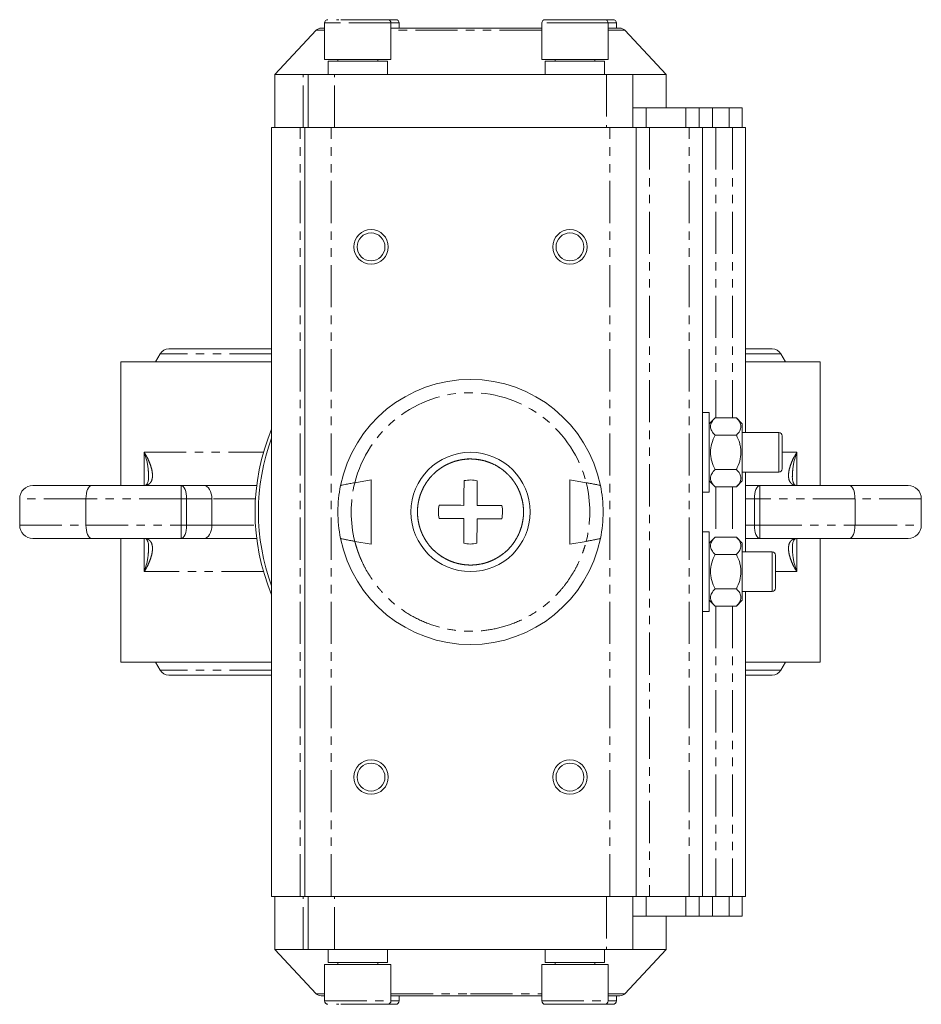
# Model space of a CAD drawing. Header units: millimetres. Extents: x 90 to 460, y -138 to 411.
# Tile 1 of 27: x 90 to 226, y -138 to 10. Entities that reach past the tile are written whole.
import ezdxf

# ---------------------------------------------------------------- set-up
doc = ezdxf.new("R2010")
doc.units = ezdxf.units.MM
doc.linetypes.add('PHANTOM', pattern=[12.7, 6.35, -1.27, 1.27, -1.27, 1.27, -1.27])

msp = doc.modelspace()

# ---------------------------------------------------------------- linework, layer by layer
at = {"color": 7, "linetype": 'Continuous', "lineweight": 15}
for p, q in [((136.09, 9.76), (136.09, 4.26)), ((146.09, 4.26), (146.09, 9.76)), ((147.34, 8.98), (147.34, 9.76)), ((168.84, 9.76), (168.84, 4.26)), ((178.84, 4.26), (178.84, 9.76)), ((180.09, 8.98), (180.09, 9.76)), ((134.82, 8.66), (128.59, 1.98)), ((187.59, 1.98), (181.36, 8.66)), ((136.09, 4.26), (138.23, 4.26)), ((136.61, 3.98), (136.61, 1.98)), ((136.61, 3.98), (145.57, 3.98)), ((138.09, 4.26), (138.09, 3.98)), ((138.23, 4.26), (146.09, 4.26)), ((144.09, 3.98), (144.09, 4.26)), ((145.57, 1.98), (145.57, 3.98)), ((168.84, 4.26), (175.96, 4.26)), ((169.36, 3.98), (169.36, 1.98)), ((169.36, 3.98), (178.32, 3.98)), ((170.84, 4.26), (170.84, 3.98)), ((175.96, 4.26), (178.84, 4.26)), ((176.84, 3.98), (176.84, 4.26)), ((178.32, 1.98), (178.32, 3.98)), ((128.59, 1.98), (128.59, -6.02)), ((132.87, 1.98), (128.59, 1.98)), ((132.87, 1.98), (133.59, 1.98)), ((137.59, 1.98), (133.59, 1.98)), ((133.59, 1.98), (133.59, -6.02)), ((137.59, 1.98), (178.59, 1.98)), ((182.59, 1.98), (178.59, 1.98)), ((182.59, -6.02), (182.59, 1.98)), ((182.59, 1.98), (187.59, 1.98)), ((187.59, -3.02), (187.59, 1.98)), ((182.59, -3.02), (184.59, -3.02)), ((184.59, -3.02), (190.59, -3.02)), ((192.59, -3.02), (190.59, -3.02)), ((192.59, -6.02), (192.59, -3.02)), ((192.59, -3.02), (194.59, -3.02)), ((194.59, -3.02), (197.09, -3.02)), ((199.09, -3.02), (197.09, -3.02)), ((199.09, -6.02), (199.09, -3.02)), ((128.09, -6.02), (128.09, -122.02)), ((132.38, -6.02), (128.09, -6.02)), ((133.09, -6.02), (132.38, -6.02)), ((133.09, -122.02), (133.09, -6.02)), ((137.09, -6.02), (133.09, -6.02)), ((179.09, -6.02), (137.09, -6.02)), ((183.09, -6.02), (179.09, -6.02)), ((183.09, -122.02), (183.09, -6.02)), ((185.09, -6.02), (183.09, -6.02)), ((191.09, -6.02), (185.09, -6.02)), ((193.09, -6.02), (191.09, -6.02)), ((193.09, -122.02), (193.09, -6.02)), ((195.09, -6.02), (193.09, -6.02)), ((197.59, -6.02), (195.09, -6.02)), ((199.59, -6.02), (197.59, -6.02)), ((199.59, -52.02), (199.59, -6.02)), ((128.09, -39.42), (112.59, -39.42)), ((203.59, -39.42), (199.59, -39.42)), ((105.34, -41.37), (105.34, -60.02)), ((128.09, -41.37), (105.34, -41.37)), ((111.29, -40.17), (110.6, -41.37)), ((210.84, -41.37), (199.59, -41.37)), ((205.59, -41.37), (204.89, -40.17)), ((210.84, -60.02), (210.84, -41.37)), ((194.09, -49.02), (193.09, -49.02)), ((194.09, -49.02), (194.09, -61.02)), ((194.99, -49.83), (194.09, -50.72)), ((194.99, -49.83), (198.19, -49.83)), ((199.09, -50.72), (198.19, -49.83)), ((199.09, -50.72), (199.09, -59.32)), ((194.99, -52.43), (198.19, -52.43)), ((204.59, -52.02), (199.09, -52.02)), ((194.99, -57.62), (198.19, -57.62)), ((143.09, -59.17), (140.64, -59.6)), ((143.09, -59.17), (143.09, -68.88)), ((173.09, -59.17), (173.09, -68.88)), ((173.09, -59.17), (175.54, -59.6)), ((194.09, -59.32), (194.99, -60.22)), ((198.19, -60.22), (199.09, -59.32)), ((199.09, -58.02), (204.59, -58.02)), ((199.59, -70.02), (199.59, -58.02)), ((92.09, -60.02), (100.92, -60.02)), ((100.92, -60.02), (114.47, -60.02)), ((114.47, -60.02), (117.88, -60.02)), ((117.88, -60.02), (125.84, -60.02)), ((198.19, -60.22), (194.99, -60.22)), ((199.59, -60.02), (201.71, -60.02)), ((201.71, -60.02), (215.26, -60.02)), ((215.26, -60.02), (224.09, -60.02)), ((90.09, -66.02), (90.09, -62.02)), ((100.09, -66.02), (100.09, -62.02)), ((193.09, -61.02), (194.09, -61.02)), ((216.09, -66.02), (216.09, -62.02)), ((226.09, -66.02), (226.09, -62.02)), ((100.92, -68.02), (92.09, -68.02)), ((114.47, -68.02), (100.92, -68.02)), ((105.34, -68.02), (105.34, -86.67)), ((117.88, -68.02), (114.47, -68.02)), ((125.84, -68.02), (117.88, -68.02)), ((194.09, -67.02), (193.09, -67.02)), ((194.09, -67.02), (194.09, -79.02)), ((194.99, -67.83), (194.09, -68.72)), ((194.99, -67.83), (198.19, -67.83)), ((199.09, -68.72), (198.19, -67.83)), ((201.71, -68.02), (199.59, -68.02)), ((215.26, -68.02), (201.71, -68.02)), ((210.84, -86.67), (210.84, -68.02)), ((224.09, -68.02), (215.26, -68.02)), ((140.64, -68.45), (143.09, -68.88)), ((175.54, -68.45), (173.09, -68.88)), ((199.09, -68.72), (199.09, -77.32)), ((194.99, -70.43), (198.19, -70.43)), ((203.59, -70.02), (199.09, -70.02)), ((194.99, -75.62), (198.19, -75.62)), ((199.09, -76.02), (203.59, -76.02)), ((199.59, -122.02), (199.59, -76.02)), ((194.09, -77.32), (194.99, -78.22)), ((198.19, -78.22), (194.99, -78.22)), ((198.19, -78.22), (199.09, -77.32)), ((193.09, -79.02), (194.09, -79.02)), ((128.09, -86.67), (105.34, -86.67)), ((110.6, -86.67), (111.29, -87.88)), ((210.84, -86.67), (199.59, -86.67)), ((204.89, -87.88), (205.59, -86.67)), ((112.59, -88.63), (128.09, -88.63)), ((199.59, -88.63), (203.59, -88.63)), ((132.38, -122.02), (128.09, -122.02)), ((128.59, -122.02), (128.59, -130.02)), ((133.09, -122.02), (132.38, -122.02)), ((137.09, -122.02), (133.09, -122.02)), ((133.59, -130.02), (133.59, -122.02)), ((179.09, -122.02), (137.09, -122.02)), ((183.09, -122.02), (179.09, -122.02)), ((182.59, -130.02), (182.59, -122.02)), ((185.09, -122.02), (183.09, -122.02)), ((191.09, -122.02), (185.09, -122.02)), ((193.09, -122.02), (191.09, -122.02)), ((192.59, -125.02), (192.59, -122.02)), ((195.09, -122.02), (193.09, -122.02)), ((197.59, -122.02), (195.09, -122.02)), ((199.59, -122.02), (197.59, -122.02)), ((199.09, -125.02), (199.09, -122.02)), ((184.59, -125.02), (182.59, -125.02)), ((184.59, -125.02), (190.59, -125.02)), ((187.59, -130.02), (187.59, -125.02)), ((190.59, -125.02), (192.59, -125.02)), ((194.59, -125.02), (192.59, -125.02)), ((194.59, -125.02), (197.09, -125.02)), ((197.09, -125.02), (199.09, -125.02)), ((128.59, -130.02), (134.82, -136.71)), ((128.59, -130.02), (132.87, -130.02)), ((133.59, -130.02), (132.87, -130.02)), ((133.59, -130.02), (137.59, -130.02)), ((136.61, -130.02), (136.61, -132.02)), ((137.59, -130.02), (178.59, -130.02)), ((145.57, -132.02), (145.57, -130.02)), ((169.36, -130.02), (169.36, -132.02)), ((178.32, -132.02), (178.32, -130.02)), ((178.59, -130.02), (182.59, -130.02)), ((181.36, -136.71), (187.59, -130.02)), ((187.59, -130.02), (182.59, -130.02)), ((136.61, -132.02), (145.57, -132.02)), ((138.09, -132.02), (138.09, -132.3)), ((144.09, -132.3), (144.09, -132.02)), ((169.36, -132.02), (178.32, -132.02)), ((170.84, -132.02), (170.84, -132.3)), ((176.84, -132.3), (176.84, -132.02)), ((136.09, -132.3), (136.09, -137.8)), ((146.09, -132.3), (136.09, -132.3)), ((146.09, -137.8), (146.09, -132.3)), ((168.84, -132.3), (168.84, -137.8)), ((178.84, -132.3), (168.84, -132.3)), ((178.84, -137.8), (178.84, -132.3)), ((147.34, -137.8), (147.34, -137.02)), ((180.09, -137.8), (180.09, -137.02))]:
    msp.add_line(p, q, dxfattribs=at)
at = {"color": 8, "linetype": 'PHANTOM', "lineweight": 0}
for p, q in [((138.23, 9.76), (136.09, 9.76)), ((146.09, 9.76), (138.23, 9.76)), ((147.34, 9.76), (146.09, 9.76)), ((175.96, 9.76), (168.84, 9.76)), ((178.84, 9.76), (175.96, 9.76)), ((180.09, 9.76), (178.84, 9.76)), ((136.09, 8.66), (134.82, 8.66)), ((168.84, 8.66), (146.09, 8.66)), ((181.36, 8.66), (178.84, 8.66)), ((132.87, -6.02), (132.87, 1.98)), ((137.59, -6.02), (137.59, 1.98)), ((178.59, 1.98), (178.59, -6.02)), ((184.59, -3.02), (184.59, -6.02)), ((190.59, -3.02), (190.59, -6.02)), ((194.59, -3.02), (194.59, -6.02)), ((197.09, -3.02), (197.09, -6.02)), ((132.38, -122.02), (132.38, -6.02)), ((137.09, -122.02), (137.09, -6.02)), ((179.09, -122.02), (179.09, -6.02)), ((185.09, -6.02), (185.09, -122.02)), ((191.09, -122.02), (191.09, -6.02)), ((195.09, -6.02), (195.09, -49.83)), ((197.59, -6.02), (197.59, -49.83)), ((128.09, -40.17), (111.29, -40.17)), ((204.89, -40.17), (199.59, -40.17)), ((204.59, -55), (204.59, -52.02)), ((108.87, -55.02), (126.86, -55.02)), ((108.87, -60.01), (108.87, -55.02)), ((204.59, -58.02), (204.59, -55)), ((205.21, -55.02), (207.31, -55.02)), ((207.31, -60.02), (207.31, -55.02)), ((114.47, -62.02), (114.47, -60.02)), ((195.09, -60.22), (195.09, -67.83)), ((197.59, -60.22), (197.59, -67.83)), ((201.71, -60.02), (201.71, -62.02)), ((100.09, -62.02), (90.09, -62.02)), ((114.47, -62.02), (100.09, -62.02)), ((114.47, -62.02), (115.27, -62.02)), ((114.47, -66.02), (114.47, -62.02)), ((115.27, -62.02), (115.27, -66.02)), ((119.08, -62.02), (115.27, -62.02)), ((119.08, -66.02), (119.08, -62.02)), ((125.65, -62.02), (119.08, -62.02)), ((200.91, -62.02), (199.59, -62.02)), ((201.71, -62.02), (200.91, -62.02)), ((200.91, -66.02), (200.91, -62.02)), ((201.71, -62.02), (201.71, -66.02)), ((216.09, -62.02), (201.71, -62.02)), ((226.09, -62.02), (216.09, -62.02)), ((90.09, -66.02), (100.09, -66.02)), ((100.09, -66.02), (114.47, -66.02)), ((114.47, -66.02), (115.27, -66.02)), ((114.47, -68.02), (114.47, -66.02)), ((115.27, -66.02), (119.08, -66.02)), ((119.08, -66.02), (125.65, -66.02)), ((199.59, -66.02), (200.91, -66.02)), ((201.71, -66.02), (200.91, -66.02)), ((201.71, -66.02), (216.09, -66.02)), ((201.71, -66.02), (201.71, -68.02)), ((216.09, -66.02), (226.09, -66.02)), ((108.87, -73.02), (108.87, -68.03)), ((207.31, -73.02), (207.31, -68.03)), ((203.59, -70.03), (203.59, -70.02)), ((203.59, -76.02), (203.59, -70.03)), ((126.86, -73.02), (108.87, -73.02)), ((207.31, -73.02), (204.09, -73.02)), ((195.09, -78.22), (195.09, -122.02)), ((197.59, -78.22), (197.59, -122.02)), ((128.09, -87.88), (111.29, -87.88)), ((204.89, -87.88), (199.59, -87.88)), ((132.87, -130.02), (132.87, -122.02)), ((137.59, -130.02), (137.59, -122.02)), ((178.59, -122.02), (178.59, -130.02)), ((184.59, -122.02), (184.59, -125.02)), ((190.59, -125.02), (190.59, -122.02)), ((194.59, -122.02), (194.59, -125.02)), ((197.09, -125.02), (197.09, -122.02)), ((134.82, -136.71), (136.09, -136.71)), ((136.09, -137.8), (146.09, -137.8)), ((146.09, -136.71), (158.09, -136.71)), ((146.09, -137.8), (147.34, -137.8)), ((158.09, -136.71), (168.84, -136.71)), ((168.84, -137.8), (178.84, -137.8)), ((178.84, -136.71), (181.36, -136.71)), ((178.84, -137.8), (180.09, -137.8))]:
    msp.add_line(p, q, dxfattribs=at)
at = {"color": 8, "linetype": 'PHANTOM', "lineweight": 0, "flags": 128}
for points in [[(114.47, -60.02), (114.62, -60.06), (114.77, -60.18), (114.91, -60.36), (115.03, -60.61), (115.13, -60.91), (115.21, -61.26), (115.25, -61.63), (115.27, -62.02)], [(117.88, -60.02), (118.12, -60.06), (118.34, -60.18), (118.55, -60.36), (118.73, -60.61), (118.88, -60.91), (118.99, -61.26), (119.06, -61.63), (119.08, -62.02)], [(201.71, -60.02), (201.56, -60.06), (201.41, -60.18), (201.27, -60.36), (201.15, -60.61), (201.05, -60.91), (200.97, -61.26), (200.93, -61.63), (200.91, -62.02)], [(114.47, -68.02), (114.62, -67.99), (114.77, -67.87), (114.91, -67.69), (115.03, -67.44), (115.13, -67.13), (115.21, -66.79), (115.25, -66.41), (115.27, -66.02)], [(117.88, -68.02), (118.12, -67.99), (118.34, -67.87), (118.55, -67.69), (118.73, -67.44), (118.88, -67.13), (118.99, -66.79), (119.06, -66.41), (119.08, -66.02)], [(201.71, -68.02), (201.56, -67.99), (201.41, -67.87), (201.27, -67.69), (201.15, -67.44), (201.05, -67.13), (200.97, -66.79), (200.93, -66.41), (200.91, -66.02)]]:
    msp.add_lwpolyline(points, dxfattribs=at)
at = {"color": 7, "linetype": 'Continuous', "lineweight": 15, "flags": 128}
for points in [[(153.37, -63), (153.82, -63), (154.27, -63), (154.73, -63), (155.2, -63.01), (155.67, -63.01), (156.14, -63.01), (156.62, -63.01), (157.1, -63.02)], [(159.1, -63.03), (159.58, -63.03), (160.05, -63.03), (160.53, -63.04), (161, -63.04), (161.46, -63.04), (161.92, -63.05), (162.38, -63.05), (162.82, -63.05)], [(157.08, -65.02), (156.61, -65.01), (156.13, -65.01), (155.66, -65.01), (155.19, -65.01), (154.72, -65), (154.26, -65), (153.81, -65), (153.36, -65)], [(162.81, -65.05), (162.36, -65.05), (161.91, -65.05), (161.45, -65.04), (160.98, -65.04), (160.51, -65.04), (160.04, -65.03), (159.56, -65.03), (159.08, -65.03)]]:
    msp.add_lwpolyline(points, dxfattribs=at)
at = {"color": 7, "linetype": 'Continuous', "lineweight": 15}
for centre, radius in [((143.09, -24.02), 2.6), ((143.09, -24.02), 2.1), ((173.09, -24.02), 2.6), ((173.09, -24.02), 2.1), ((158.09, -64.02), 9), ((143.09, -104.02), 2.6), ((143.09, -104.02), 2.1), ((173.09, -104.02), 2.6), ((173.09, -104.02), 2.1)]:
    msp.add_circle(centre, radius, dxfattribs=at)
for centre, radius, start, end in [((135.55, 7.98), 1, 90, 137), ((136.59, 9.76), 0.5, 90, 180), ((145.59, 9.76), 0.5, 0, 90), ((146.84, 9.76), 0.5, 0, 90), ((169.34, 9.76), 0.5, 90, 180), ((178.34, 9.76), 0.5, 0, 90), ((179.59, 9.76), 0.5, 0, 90), ((180.63, 7.98), 1, 43, 90), ((112.59, -40.92), 1.5, 90, 150), ((203.59, -40.92), 1.5, 30, 90), ((158.09, -64.02), 20, 11.5632, 168.4368), ((158.09, -64.02), 32.5, 157.3801, 202.6199), ((158.09, -64.02), 32, 159.6359, 200.3641), ((204.59, -52.52), 0.5, 0, 90), ((204.59, -57.52), 0.5, 270, 360), ((92.09, -62.02), 2, 90, 180), ((158.09, -64.02), 20, 168.4368, 191.5632), ((158.09, -64.02), 20, 348.4368, 11.5632), ((224.09, -62.02), 2, 0, 90), ((92.09, -66.02), 2, 180, 270), ((224.09, -66.02), 2, 270, 0), ((158.09, -64.02), 20, 191.5632, 348.4368), ((203.59, -70.52), 0.5, 0, 90), ((203.59, -75.52), 0.5, 270, 0), ((112.59, -87.13), 1.5, 210, 270), ((203.59, -87.13), 1.5, 270, 330), ((135.55, -136.02), 1, 223, 270), ((136.59, -137.8), 0.5, 180, 270), ((145.59, -137.8), 0.5, 270, 0), ((146.84, -137.8), 0.5, 270, 0), ((169.34, -137.8), 0.5, 180, 270), ((178.34, -137.8), 0.5, 270, 0), ((179.59, -137.8), 0.5, 270, 0), ((180.63, -136.02), 1, 270, 317)]:
    msp.add_arc(centre, radius, start, end, dxfattribs=at)
for centre, start_param, end_param in [((100.92, -62.02), 0, 1.570796), ((215.26, -62.02), 4.712389, 6.283185), ((100.92, -66.02), 1.570796, 3.141593), ((215.26, -66.02), 3.141593, 4.712389)]:
    msp.add_ellipse(centre, major_axis=(0, 2), ratio=0.414214, start_param=start_param, end_param=end_param, dxfattribs=at)
for points, knots in [([(136.09, 8.98), (135.95, 8.98), (135.62, 8.98), (135.58, 8.98), (135.55, 8.98)], [0, 0, 0, 0, 0.4231799, 1, 1, 1, 1]), ([(138.24, 10.26), (138.05, 10.26), (137.82, 10.26), (137.86, 10.26), (137.86, 10.26)], [0, 0, 0, 0, 0.854842, 1, 1, 1, 1]), ([(145.58, 10.26), (145.58, 10.26), (145.61, 10.26), (145.44, 10.26), (144.88, 10.26), (143.82, 10.26), (142.77, 10.26), (141.88, 10.26), (140.96, 10.26), (139.78, 10.26), (139.01, 10.26), (138.51, 10.26)], [0, 0, 0, 0, 0.014206, 0.107072, 0.279581, 0.45209, 0.544955, 0.63979, 0.734626, 0.827491, 1, 1, 1, 1]), ([(146.82, 10.26), (146.82, 10.26), (146.82, 10.26), (146.59, 10.26), (146.27, 10.26), (145.97, 10.26), (145.86, 10.26)], [0, 0, 0, 0, 0.212694, 0.522006, 0.831322, 1, 1, 1, 1]), ([(158.09, 8.98), (157.17, 8.98), (155.31, 8.98), (152.52, 8.98), (149.98, 8.98), (147.82, 8.98), (146.63, 8.98), (146.09, 8.98)], [0, 0, 0, 0, 0.217025, 0.440743, 0.67079, 0.8506, 1, 1, 1, 1]), ([(168.84, 8.98), (168.71, 8.98), (167.93, 8.98), (166.2, 8.98), (163.66, 8.98), (160.87, 8.98), (159.01, 8.98), (158.09, 8.98)], [0, 0, 0, 0, 0.039376, 0.242481, 0.50223, 0.754894, 1, 1, 1, 1]), ([(175.74, 10.26), (175.21, 10.26), (174.38, 10.26), (173.19, 10.26), (172.29, 10.26), (171.46, 10.26), (170.52, 10.26), (169.68, 10.26), (169.32, 10.26), (169.35, 10.26), (169.36, 10.26)], [0, 0, 0, 0, 0.187391, 0.288268, 0.391284, 0.494301, 0.595177, 0.782568, 0.96996, 1, 1, 1, 1]), ([(178.32, 10.26), (178.32, 10.26), (178.32, 10.26), (178.1, 10.26), (177.69, 10.26), (176.98, 10.26), (176.23, 10.26), (175.74, 10.26)], [0, 0, 0, 0, 0.125346, 0.307631, 0.489918, 0.668415, 1, 1, 1, 1]), ([(179.58, 10.26), (179.58, 10.26), (179.61, 10.26), (179.43, 10.26), (179.13, 10.26), (178.66, 10.26), (178.59, 10.26)], [0, 0, 0, 0, 0.046364, 0.349402, 0.912344, 1, 1, 1, 1]), ([(180.63, 8.98), (180.6, 8.98), (180.53, 8.98), (179.97, 8.98), (179.39, 8.98), (178.91, 8.98), (178.84, 8.98)], [0, 0, 0, 0, 0.305564, 0.620632, 0.944571, 1, 1, 1, 1]), ([(194.99, -52.43), (194.78, -52.22), (194.61, -52.01), (194.43, -51.69), (194.38, -51.58), (194.31, -51.36), (194.29, -51.24), (194.29, -50.9), (194.36, -50.68), (194.61, -50.24), (194.78, -50.03), (194.99, -49.83)], [0, 0, 0, 0, 0.25, 0.25, 0.375, 0.375, 0.5, 0.5, 0.75, 0.75, 1, 1, 1, 1]), ([(198.19, -49.83), (198.4, -50.03), (198.57, -50.24), (198.76, -50.56), (198.8, -50.67), (198.87, -50.89), (198.89, -51.01), (198.89, -51.35), (198.82, -51.57), (198.57, -52.01), (198.4, -52.22), (198.19, -52.43)], [0, 0, 0, 0, 0.25, 0.25, 0.375, 0.375, 0.5, 0.5, 0.75, 0.75, 1, 1, 1, 1]), ([(194.99, -57.62), (194.78, -57.22), (194.61, -56.8), (194.43, -56.16), (194.38, -55.94), (194.31, -55.49), (194.29, -55.26), (194.29, -54.58), (194.36, -54.13), (194.61, -53.25), (194.78, -52.83), (194.99, -52.43)], [0, 0, 0, 0, 0.25, 0.25, 0.375, 0.375, 0.5, 0.5, 0.75, 0.75, 1, 1, 1, 1]), ([(198.19, -52.43), (198.4, -52.83), (198.57, -53.25), (198.76, -53.89), (198.8, -54.11), (198.87, -54.56), (198.89, -54.79), (198.89, -55.47), (198.82, -55.91), (198.57, -56.79), (198.4, -57.21), (198.19, -57.62)], [0, 0, 0, 0, 0.25, 0.25, 0.375, 0.375, 0.5, 0.5, 0.75, 0.75, 1, 1, 1, 1]), ([(205.09, -55), (205.09, -54.69), (205.09, -54.2), (205.09, -53.62), (205.09, -53.23), (205.09, -52.91), (205.09, -52.61), (205.09, -52.56), (205.09, -52.53)], [0, 0, 0, 0, 0.2406727, 0.3716903, 0.5025702, 0.6335858, 0.7644665, 1, 1, 1, 1]), ([(157.61, -56.02), (158.67, -56.03), (159.18, -56.08), (159.95, -56.24), (160.2, -56.3), (160.71, -56.46), (160.95, -56.55), (161.68, -56.85), (162.14, -57.1), (163, -57.69), (163.41, -58.03), (164.15, -58.77), (164.48, -59.18), (164.91, -59.83), (165.05, -60.06), (165.29, -60.52), (165.51, -61), (165.68, -61.49), (165.83, -61.99), (165.9, -62.25), (166.05, -63.02), (166.09, -63.54), (166.09, -64.33), (166.08, -64.59), (166.02, -65.11), (165.98, -65.37), (165.82, -66.14), (165.67, -66.64), (165.37, -67.36), (165.25, -67.6), (165, -68.06), (164.86, -68.29), (164.43, -68.94), (164.09, -69.34), (163.34, -70.08), (162.94, -70.41), (162.28, -70.84), (162.06, -70.97), (161.6, -71.22), (161.36, -71.33), (160.63, -71.63), (160.13, -71.78), (159.1, -71.98), (158.57, -72.03), (157.52, -72.02), (157, -71.97), (156.23, -71.81), (155.98, -71.74), (155.48, -71.59), (155.23, -71.5), (154.5, -71.19), (154.04, -70.94), (153.18, -70.36), (152.77, -70.02), (152.03, -69.28), (151.71, -68.87), (151.27, -68.21), (151.14, -67.99), (150.89, -67.52), (150.67, -67.05), (150.5, -66.56), (150.35, -66.06), (150.29, -65.8), (150.14, -65.02), (150.09, -64.5), (150.09, -63.72), (150.11, -63.46), (150.16, -62.94), (150.2, -62.68), (150.36, -61.91), (150.51, -61.41), (150.82, -60.68), (150.93, -60.45), (151.18, -59.98), (151.32, -59.76), (151.75, -59.11), (152.09, -58.71), (152.84, -57.97), (153.24, -57.64), (153.9, -57.21), (154.12, -57.07), (154.58, -56.83), (154.83, -56.72), (155.55, -56.42), (156.05, -56.27), (157.08, -56.07), (157.61, -56.02), (158.67, -56.03)], [-0.03125, -0.03125, 0, 0, 0.03125, 0.03125, 0.046875, 0.046875, 0.0625, 0.0625, 0.09375, 0.09375, 0.125, 0.125, 0.15625, 0.15625, 0.171875, 0.171875, 0.1875, 0.203125, 0.203125, 0.21875, 0.21875, 0.25, 0.25, 0.265625, 0.265625, 0.28125, 0.28125, 0.3125, 0.3125, 0.328125, 0.328125, 0.34375, 0.34375, 0.375, 0.375, 0.40625, 0.40625, 0.421875, 0.421875, 0.4375, 0.4375, 0.46875, 0.46875, 0.5, 0.5, 0.53125, 0.53125, 0.546875, 0.546875, 0.5625, 0.5625, 0.59375, 0.59375, 0.625, 0.625, 0.65625, 0.65625, 0.671875, 0.671875, 0.6875, 0.703125, 0.703125, 0.71875, 0.71875, 0.75, 0.75, 0.765625, 0.765625, 0.78125, 0.78125, 0.8125, 0.8125, 0.828125, 0.828125, 0.84375, 0.84375, 0.875, 0.875, 0.90625, 0.90625, 0.921875, 0.921875, 0.9375, 0.9375, 0.96875, 0.96875, 1, 1, 1.03125, 1.03125]), ([(205.09, -55), (205.09, -55.06), (205.09, -55.16), (205.09, -55.32), (205.09, -55.47), (205.09, -55.63), (205.09, -55.78), (205.09, -56.04), (205.09, -56.39), (205.09, -56.79), (205.09, -57.12), (205.09, -57.33), (205.09, -57.45), (205.09, -57.51), (205.09, -57.52), (205.09, -57.52)], [0, 0, 0, 0, 0.040318, 0.08031, 0.120134, 0.15995, 0.199919, 0.240198, 0.370059, 0.500057, 0.629918, 0.759916, 0.840098, 0.919699, 1, 1, 1, 1]), ([(194.99, -60.22), (194.78, -60.02), (194.61, -59.81), (194.43, -59.49), (194.38, -59.38), (194.31, -59.15), (194.29, -59.04), (194.29, -58.7), (194.36, -58.48), (194.61, -58.04), (194.78, -57.83), (194.99, -57.62)], [0, 0, 0, 0, 0.25, 0.25, 0.375, 0.375, 0.5, 0.5, 0.75, 0.75, 1, 1, 1, 1]), ([(198.19, -57.62), (198.4, -57.82), (198.57, -58.03), (198.76, -58.35), (198.8, -58.46), (198.87, -58.69), (198.89, -58.8), (198.89, -59.14), (198.82, -59.37), (198.57, -59.81), (198.4, -60.02), (198.19, -60.22)], [0, 0, 0, 0, 0.25, 0.25, 0.375, 0.375, 0.5, 0.5, 0.75, 0.75, 1, 1, 1, 1]), ([(109.54, -58.61), (109.53, -58.81), (109.52, -59.23), (109.38, -59.67), (109.22, -59.92), (109.15, -59.96), (109.04, -60.02), (108.88, -60.02), (108.82, -60.02)], [0, 0, 0, 0, 0.177156, 0.369598, 0.568584, 0.779493, 0.929586, 1, 1, 1, 1]), ([(207.35, -60.01), (207.31, -60.02), (207.16, -60.03), (207.06, -59.97), (206.99, -59.94), (206.85, -59.77), (206.7, -59.36), (206.62, -58.95), (206.64, -58.64), (206.65, -58.6)], [0, 0, 0, 0, 0.041553, 0.177603, 0.366052, 0.563514, 0.758423, 0.967605, 1, 1, 1, 1]), ([(140.64, -59.6), (140.38, -59.65), (139.86, -59.74), (139.18, -59.87), (138.71, -59.96), (138.52, -60), (138.5, -60.01), (138.5, -60.01)], [0, 0, 0, 0, 0.240338, 0.481115, 0.708925, 0.918536, 1, 1, 1, 1]), ([(140.64, -59.6), (140.38, -59.65), (139.86, -59.74), (139.18, -59.87), (138.71, -59.96), (138.52, -60), (138.5, -60.01), (138.5, -60.01)], [0, 0, 0, 0, 0.240338, 0.481115, 0.708925, 0.918536, 1, 1, 1, 1]), ([(177.68, -60.01), (177.66, -60.01), (177.62, -59.99), (177.29, -59.92), (176.8, -59.83), (176.19, -59.72), (175.75, -59.64), (175.54, -59.6)], [0, 0, 0, 0, 0.1951986, 0.3901798, 0.5912582, 0.8062934, 1, 1, 1, 1]), ([(175.54, -59.6), (175.8, -59.65), (176.32, -59.74), (177, -59.87), (177.47, -59.96), (177.67, -60), (177.68, -60.01), (177.68, -60.01)], [0, 0, 0, 0, 0.240338, 0.481115, 0.708925, 0.918536, 1, 1, 1, 1]), ([(153.36, -65), (153.29, -64.66), (153.26, -64.33), (153.26, -63.66), (153.3, -63.33), (153.37, -63)], [0, 0, 0, 0, 0.5, 0.5, 1, 1, 1, 1]), ([(162.82, -63.05), (162.89, -63.38), (162.92, -63.71), (162.92, -64.38), (162.88, -64.72), (162.81, -65.05)], [0, 0, 0, 0, 0.5, 0.5, 1, 1, 1, 1]), ([(108.84, -68.03), (108.87, -68.03), (109.02, -68.02), (109.12, -68.08), (109.19, -68.11), (109.33, -68.27), (109.48, -68.68), (109.56, -69.1), (109.54, -69.4), (109.54, -69.44)], [0, 0, 0, 0, 0.041553, 0.177603, 0.366052, 0.563514, 0.758423, 0.967605, 1, 1, 1, 1]), ([(138.5, -68.03), (138.52, -68.04), (138.56, -68.06), (138.89, -68.12), (139.38, -68.22), (139.99, -68.33), (140.43, -68.41), (140.64, -68.45)], [0, 0, 0, 0, 0.1951986, 0.3901798, 0.5912582, 0.8062934, 1, 1, 1, 1]), ([(140.64, -68.45), (140.38, -68.4), (139.86, -68.31), (139.18, -68.18), (138.71, -68.09), (138.52, -68.04), (138.5, -68.03), (138.5, -68.03)], [0, 0, 0, 0, 0.240338, 0.481115, 0.708925, 0.918536, 1, 1, 1, 1]), ([(175.54, -68.45), (175.8, -68.4), (176.32, -68.31), (177, -68.18), (177.47, -68.09), (177.67, -68.04), (177.68, -68.03), (177.68, -68.03)], [0, 0, 0, 0, 0.240338, 0.481115, 0.708925, 0.918536, 1, 1, 1, 1]), ([(177.68, -68.03), (177.66, -68.04), (177.62, -68.06), (177.29, -68.12), (176.8, -68.22), (176.19, -68.33), (175.75, -68.41), (175.54, -68.45)], [0, 0, 0, 0, 0.1951986, 0.3901798, 0.5912582, 0.8062934, 1, 1, 1, 1]), ([(194.99, -70.43), (194.78, -70.22), (194.61, -70.01), (194.43, -69.69), (194.38, -69.58), (194.31, -69.36), (194.29, -69.24), (194.29, -68.9), (194.36, -68.68), (194.61, -68.24), (194.78, -68.03), (194.99, -67.83)], [0, 0, 0, 0, 0.25, 0.25, 0.375, 0.375, 0.5, 0.5, 0.75, 0.75, 1, 1, 1, 1]), ([(198.19, -67.83), (198.4, -68.03), (198.57, -68.24), (198.76, -68.56), (198.8, -68.67), (198.87, -68.89), (198.89, -69.01), (198.89, -69.35), (198.82, -69.57), (198.57, -70.01), (198.4, -70.22), (198.19, -70.43)], [0, 0, 0, 0, 0.25, 0.25, 0.375, 0.375, 0.5, 0.5, 0.75, 0.75, 1, 1, 1, 1]), ([(206.64, -69.44), (206.65, -69.24), (206.66, -68.82), (206.8, -68.38), (206.96, -68.13), (207.03, -68.09), (207.14, -68.03), (207.3, -68.03), (207.36, -68.03)], [0, 0, 0, 0, 0.177156, 0.369598, 0.568584, 0.779493, 0.929586, 1, 1, 1, 1]), ([(194.99, -75.62), (194.78, -75.22), (194.61, -74.8), (194.43, -74.16), (194.38, -73.94), (194.31, -73.49), (194.29, -73.26), (194.29, -72.58), (194.36, -72.13), (194.61, -71.25), (194.78, -70.83), (194.99, -70.43)], [0, 0, 0, 0, 0.25, 0.25, 0.375, 0.375, 0.5, 0.5, 0.75, 0.75, 1, 1, 1, 1]), ([(198.19, -70.43), (198.4, -70.83), (198.57, -71.25), (198.76, -71.89), (198.8, -72.11), (198.87, -72.56), (198.89, -72.79), (198.89, -73.47), (198.82, -73.91), (198.57, -74.79), (198.4, -75.21), (198.19, -75.62)], [0, 0, 0, 0, 0.25, 0.25, 0.375, 0.375, 0.5, 0.5, 0.75, 0.75, 1, 1, 1, 1]), ([(204.09, -70.53), (204.09, -70.54), (204.09, -70.55), (204.09, -70.58), (204.09, -70.61), (204.09, -70.66), (204.09, -70.71), (204.09, -70.83), (204.09, -71.04), (204.09, -71.39), (204.09, -71.82), (204.09, -72.28), (204.09, -72.75), (204.09, -73.23), (204.09, -73.69), (204.09, -74.15), (204.09, -74.57), (204.09, -74.94), (204.09, -75.23), (204.09, -75.41), (204.09, -75.49), (204.09, -75.53), (204.09, -75.52), (204.09, -75.52)], [0, 0, 0, 0, 0.020164, 0.040165, 0.060082, 0.079996, 0.099985, 0.12013, 0.185077, 0.250093, 0.31504, 0.380055, 0.440008, 0.500029, 0.559982, 0.620002, 0.68495, 0.749965, 0.814913, 0.879928, 0.920014, 0.959824, 1, 1, 1, 1]), ([(194.99, -78.22), (194.78, -78.02), (194.61, -77.81), (194.43, -77.49), (194.38, -77.38), (194.31, -77.15), (194.29, -77.04), (194.29, -76.7), (194.36, -76.48), (194.61, -76.04), (194.78, -75.83), (194.99, -75.62)], [0, 0, 0, 0, 0.25, 0.25, 0.375, 0.375, 0.5, 0.5, 0.75, 0.75, 1, 1, 1, 1]), ([(198.19, -75.62), (198.4, -75.82), (198.57, -76.03), (198.76, -76.35), (198.8, -76.46), (198.87, -76.69), (198.89, -76.8), (198.89, -77.14), (198.82, -77.37), (198.57, -77.81), (198.4, -78.02), (198.19, -78.22)], [0, 0, 0, 0, 0.25, 0.25, 0.375, 0.375, 0.5, 0.5, 0.75, 0.75, 1, 1, 1, 1]), ([(135.55, -137.02), (135.58, -137.02), (135.62, -137.02), (135.95, -137.02), (136.09, -137.02)], [0, 0, 0, 0, 0.576833, 1, 1, 1, 1]), ([(146.09, -137.02), (146.63, -137.02), (147.82, -137.02), (150.42, -137.02), (153.88, -137.02), (156.72, -137.02), (158.09, -137.02)], [0, 0, 0, 0, 0.149485, 0.329394, 0.674447, 1, 1, 1, 1]), ([(158.09, -137.02), (159.01, -137.02), (160.87, -137.02), (163.66, -137.02), (166.2, -137.02), (167.93, -137.02), (168.71, -137.02), (168.84, -137.02)], [0, 0, 0, 0, 0.245106, 0.497769, 0.757518, 0.960622, 1, 1, 1, 1]), ([(178.84, -137.02), (178.91, -137.02), (179.59, -137.02), (180.39, -137.02), (180.55, -137.02), (180.63, -137.02)], [0, 0, 0, 0, 0.055467, 0.541467, 1, 1, 1, 1]), ([(137.86, -138.3), (137.86, -138.3), (137.82, -138.3), (138.05, -138.3), (138.24, -138.3)], [0, 0, 0, 0, 0.14516, 1, 1, 1, 1]), ([(138.51, -138.3), (139.01, -138.3), (139.78, -138.3), (140.96, -138.3), (141.88, -138.3), (142.77, -138.3), (143.82, -138.3), (144.88, -138.3), (145.44, -138.3), (145.61, -138.3), (145.58, -138.3), (145.58, -138.3)], [0, 0, 0, 0, 0.17251, 0.265374, 0.36021, 0.455045, 0.54791, 0.720419, 0.892928, 0.985794, 1, 1, 1, 1]), ([(145.86, -138.3), (145.97, -138.3), (146.27, -138.3), (146.59, -138.3), (146.82, -138.3), (146.82, -138.3), (146.82, -138.3)], [0, 0, 0, 0, 0.168683, 0.477994, 0.787306, 1, 1, 1, 1]), ([(169.36, -138.3), (169.35, -138.3), (169.32, -138.3), (169.68, -138.3), (170.52, -138.3), (171.46, -138.3), (172.29, -138.3), (173.19, -138.3), (174.38, -138.3), (175.21, -138.3), (175.74, -138.3)], [0, 0, 0, 0, 0.030038, 0.21743, 0.404822, 0.505698, 0.608715, 0.711732, 0.812608, 1, 1, 1, 1]), ([(175.74, -138.3), (176.23, -138.3), (176.98, -138.3), (177.69, -138.3), (178.1, -138.3), (178.32, -138.3), (178.32, -138.3), (178.32, -138.3)], [0, 0, 0, 0, 0.331583, 0.510082, 0.692367, 0.874654, 1, 1, 1, 1]), ([(178.59, -138.3), (178.66, -138.3), (179.13, -138.3), (179.43, -138.3), (179.61, -138.3), (179.58, -138.3), (179.58, -138.3)], [0, 0, 0, 0, 0.087656, 0.650598, 0.953636, 1, 1, 1, 1])]:
    msp.add_open_spline(points, degree=3, knots=knots, dxfattribs=at)
at = {"color": 8, "linetype": 'PHANTOM', "lineweight": 0}
for points, knots in [([(140.64, -59.6), (141.63, -55.72), (143.88, -52.28), (150.2, -47.36), (154.09, -46.02), (162.09, -46.02), (165.98, -47.36), (172.3, -52.28), (174.56, -55.72), (175.54, -59.6)], [0, 0, 0, 0, 0.25, 0.25, 0.5, 0.5, 0.75, 0.75, 1, 1, 1, 1]), ([(108.84, -60.02), (109.13, -60.02), (109.36, -59.96), (109.63, -59.79), (109.71, -59.72), (109.84, -59.57), (109.89, -59.49), (110.03, -59.23), (110.08, -59.03), (110.13, -58.59), (110.12, -58.36), (110.07, -57.89), (110.02, -57.64), (109.88, -57.14), (109.79, -56.88), (109.58, -56.35), (109.46, -56.09), (109.26, -55.69), (109.19, -55.56), (109.04, -55.29), (108.96, -55.16), (108.87, -55.02)], [0, 0, 0, 0, 0.125, 0.125, 0.1875, 0.1875, 0.25, 0.25, 0.375, 0.375, 0.5, 0.5, 0.625, 0.625, 0.75, 0.75, 0.875, 0.875, 0.9375, 0.9375, 1, 1, 1, 1]), ([(109.52, -58.58), (109.51, -58.24), (109.5, -57.11), (109.17, -55.87), (108.88, -55.03), (108.87, -55.02)], [0, 0, 0, 0, 0.304702, 0.996548, 1, 1, 1, 1]), ([(207.34, -60.02), (207.05, -60.02), (206.82, -59.96), (206.55, -59.79), (206.48, -59.72), (206.34, -59.57), (206.29, -59.49), (206.15, -59.23), (206.1, -59.03), (206.05, -58.59), (206.06, -58.36), (206.11, -57.89), (206.16, -57.64), (206.3, -57.14), (206.39, -56.88), (206.6, -56.35), (206.72, -56.09), (206.92, -55.69), (207, -55.56), (207.15, -55.29), (207.23, -55.16), (207.31, -55.02)], [0, 0, 0, 0, 0.125, 0.125, 0.1875, 0.1875, 0.25, 0.25, 0.375, 0.375, 0.5, 0.5, 0.625, 0.625, 0.75, 0.75, 0.875, 0.875, 0.9375, 0.9375, 1, 1, 1, 1]), ([(207.31, -55.02), (207.31, -55.03), (207.01, -55.87), (206.68, -57.11), (206.67, -58.24), (206.66, -58.59)], [0, 0, 0, 0, 0.003451, 0.695145, 1, 1, 1, 1]), ([(108.84, -68.02), (109.13, -68.02), (109.36, -68.09), (109.63, -68.26), (109.71, -68.32), (109.84, -68.47), (109.89, -68.55), (110.03, -68.82), (110.08, -69.02), (110.13, -69.45), (110.12, -69.68), (110.07, -70.16), (110.02, -70.41), (109.88, -70.91), (109.79, -71.17), (109.58, -71.69), (109.46, -71.96), (109.26, -72.36), (109.19, -72.49), (109.04, -72.76), (108.96, -72.89), (108.87, -73.02)], [0, 0, 0, 0, 0.125, 0.125, 0.1875, 0.1875, 0.25, 0.25, 0.375, 0.375, 0.5, 0.5, 0.625, 0.625, 0.75, 0.75, 0.875, 0.875, 0.9375, 0.9375, 1, 1, 1, 1]), ([(207.34, -68.02), (207.05, -68.02), (206.82, -68.09), (206.55, -68.26), (206.48, -68.32), (206.34, -68.47), (206.29, -68.55), (206.15, -68.82), (206.1, -69.02), (206.05, -69.45), (206.06, -69.68), (206.11, -70.16), (206.16, -70.41), (206.3, -70.91), (206.39, -71.17), (206.6, -71.69), (206.72, -71.96), (206.92, -72.36), (207, -72.49), (207.15, -72.76), (207.23, -72.89), (207.31, -73.02)], [0, 0, 0, 0, 0.125, 0.125, 0.1875, 0.1875, 0.25, 0.25, 0.375, 0.375, 0.5, 0.5, 0.625, 0.625, 0.75, 0.75, 0.875, 0.875, 0.9375, 0.9375, 1, 1, 1, 1]), ([(108.87, -73.02), (108.88, -73.02), (109.17, -72.17), (109.5, -70.94), (109.51, -69.81), (109.52, -69.46)], [0, 0, 0, 0, 0.003451, 0.695145, 1, 1, 1, 1]), ([(140.64, -68.45), (140.68, -68.58), (140.74, -68.84), (140.86, -69.23), (140.98, -69.61), (141.11, -70), (141.25, -70.38), (141.39, -70.75), (141.69, -71.46), (142.17, -72.47), (142.92, -73.75), (143.79, -74.99), (145.1, -76.55), (146.98, -78.3), (149.56, -79.97), (152.35, -81.17), (155.22, -81.87), (158.09, -82.1), (160.96, -81.87), (163.83, -81.17), (166.62, -79.97), (169.2, -78.3), (171.09, -76.55), (172.39, -74.99), (173.26, -73.75), (174.01, -72.47), (174.54, -71.36), (174.9, -70.47), (175.14, -69.81), (175.36, -69.13), (175.48, -68.67), (175.54, -68.45)], [0, 0, 0, 0, 0.008517, 0.017024, 0.025523, 0.03402, 0.042519, 0.051023, 0.059538, 0.090548, 0.121568, 0.153473, 0.185389, 0.250085, 0.314782, 0.378546, 0.440523, 0.500001, 0.559479, 0.621457, 0.685221, 0.749917, 0.814613, 0.846518, 0.878434, 0.909444, 0.940464, 0.955354, 0.970224, 0.985098, 1, 1, 1, 1]), ([(206.67, -69.46), (206.67, -69.81), (206.68, -70.94), (207.01, -72.17), (207.31, -73.02), (207.31, -73.02)], [0, 0, 0, 0, 0.304702, 0.996548, 1, 1, 1, 1])]:
    msp.add_open_spline(points, degree=3, knots=knots, dxfattribs=at)
at = {"color": 7, "linetype": 'Continuous', "lineweight": 15}
for points in [[(157.1, -63.02), (157.1, -61.73), (157.11, -60.48), (157.12, -59.29)], [(157.12, -59.29), (157.78, -59.16), (158.46, -59.16), (159.12, -59.3)], [(159.12, -59.3), (159.11, -60.5), (159.1, -61.74), (159.1, -63.03)], [(157.06, -68.74), (157.07, -67.55), (157.08, -66.31), (157.08, -65.02)], [(159.08, -65.03), (159.08, -66.32), (159.07, -67.56), (159.06, -68.75)], [(159.06, -68.75), (158.4, -68.89), (157.72, -68.89), (157.06, -68.74)]]:
    msp.add_open_spline(points, degree=3, dxfattribs=at)
at = {"color": 8, "linetype": 'PHANTOM', "lineweight": 0}
for points in [[(140.64, -68.45), (139.91, -65.54), (139.91, -62.5), (140.64, -59.6)], [(175.54, -59.6), (176.27, -62.5), (176.27, -65.54), (175.54, -68.45)]]:
    msp.add_open_spline(points, degree=3, dxfattribs=at)

doc.saveas('drawing.dxf')
